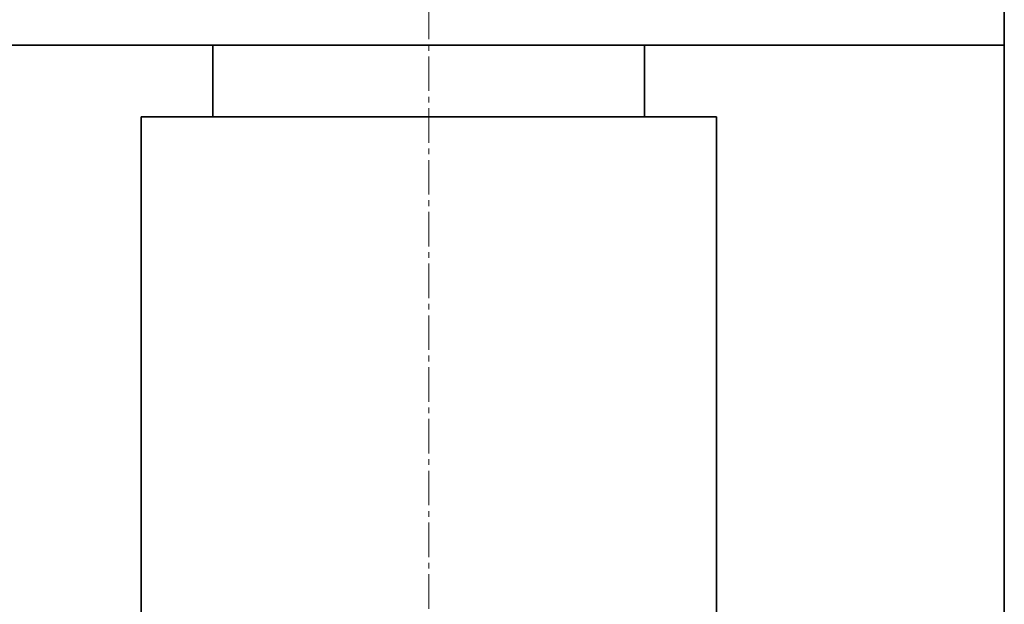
# Model space of a CAD drawing. Header units: millimetres. Extents: x 2945 to 26725, y -1089 to 16127.
# Tile 101 of 150: x 16503 to 16845, y 7487 to 7691. Entities that reach past the tile are written whole.
import ezdxf

# ---------------------------------------------------------------- set-up
doc = ezdxf.new("R2010")
doc.units = ezdxf.units.MM
doc.linetypes.add('点画线', pattern=[18, 12, -2, 2, -2])
doc.layers.add('中心线层', color=1, linetype='点画线', lineweight=18)
doc.layers.add('几何体', color=7, linetype='Continuous', lineweight=35)

msp = doc.modelspace()

# ---------------------------------------------------------------- linework, layer by layer
at = {"layer": '中心线层'}
msp.add_line((16645.254, 7893.876), (16645.254, 5124.821), dxfattribs=at)
at = {"layer": '几何体'}
for p, q in [((16845.254, 7681.852), (16845.254, 7751.852)), ((16845.254, 7681.852), (14360.254, 7681.852)), ((16570.254, 7681.852), (16570.254, 7656.852)), ((16720.254, 7656.852), (16720.254, 7681.852)), ((16845.254, 7681.852), (16845.254, 5236.852)), ((16545.254, 7656.852), (16545.254, 5256.852)), ((16745.254, 7656.852), (16545.254, 7656.852)), ((16745.254, 5256.852), (16745.254, 7656.852))]:
    msp.add_line(p, q, dxfattribs=at)

doc.saveas('drawing.dxf')
